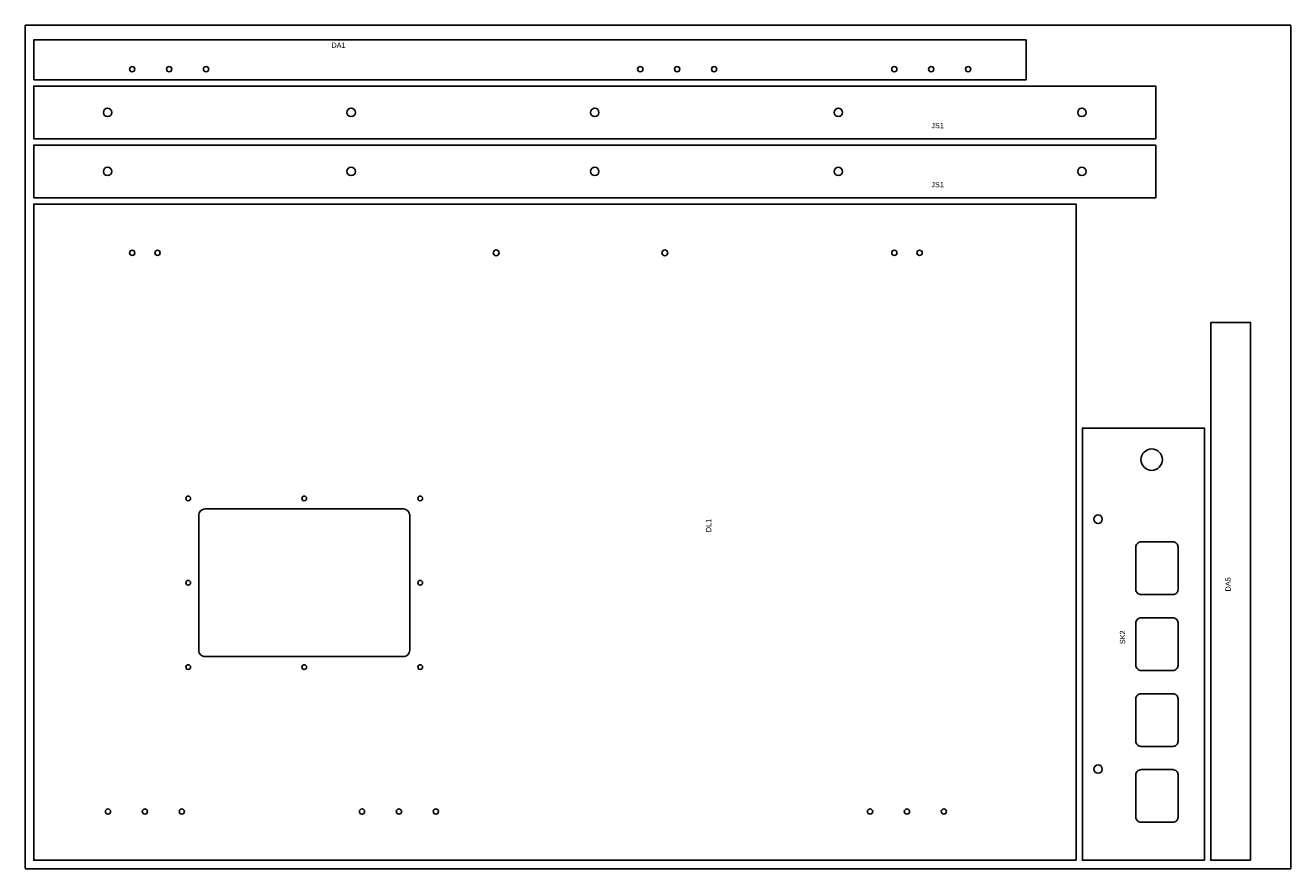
# Model space of a CAD drawing. Header units: millimetres. Extents: x 0 to 1200, y 0 to 800.
import ezdxf

# ---------------------------------------------------------------- set-up
doc = ezdxf.new("R2010")
doc.units = ezdxf.units.MM
doc.linetypes.add('DASHED', pattern=[1.524, 1.27, -0.254])
for name, color, linetype in [('CUT', 7, 'CONTINUOUS'), ('NOTES', 8, 'CONTINUOUS'), ('SHEET', 5, 'DASHED')]:
    doc.layers.add(name, color=color, linetype=linetype)

msp = doc.modelspace()

# ---------------------------------------------------------------- linework, layer by layer
at = {"layer": 'CUT'}
for points in [[(8, 748.4), (949, 748.4), (949, 786.1), (8, 786.1)], [(8, 692.4), (1072, 692.4), (1072, 742.4), (8, 742.4)], [(8, 636.4), (1072, 636.4), (1072, 686.4), (8, 686.4)], [(996.5, 8), (996.5, 630.4), (8, 630.4), (8, 8)], [(1161.9, 8), (1161.9, 518), (1124.2, 518), (1124.2, 8)], [(1118.2, 8), (1118.2, 418), (1002.5, 418), (1002.5, 8)]]:
    msp.add_lwpolyline(points, close=True, dxfattribs=at)
for points in [[(364.5, 207.2), (364.5, 335.2, 0.414214), (358.5, 341.2), (170.5, 341.2, 0.414214), (164.5, 335.2), (164.5, 207.2, 0.414214), (170.5, 201.2), (358.5, 201.2, 0.414214)], [(1093.2, 265), (1093.2, 305, 0.414214), (1088.2, 310), (1058.2, 310, 0.414214), (1053.2, 305), (1053.2, 265, 0.414214), (1058.2, 260), (1088.2, 260, 0.414214)], [(1093.2, 193), (1093.2, 233, 0.414214), (1088.2, 238), (1058.2, 238, 0.414214), (1053.2, 233), (1053.2, 193, 0.414214), (1058.2, 188), (1088.2, 188, 0.414214)], [(1093.2, 121), (1093.2, 161, 0.414214), (1088.2, 166), (1058.2, 166, 0.414214), (1053.2, 161), (1053.2, 121, 0.414214), (1058.2, 116), (1088.2, 116, 0.414214)], [(1093.2, 49), (1093.2, 89, 0.414214), (1088.2, 94), (1058.2, 94, 0.414214), (1053.2, 89), (1053.2, 49, 0.414214), (1058.2, 44), (1088.2, 44, 0.414214)]]:
    msp.add_lwpolyline(points, format="xyb", close=True, dxfattribs=at)
for centre, radius in [((101.4, 758.4), 2.5), ((136.4, 758.4), 2.5), ((171.4, 758.4), 2.5), ((583.2, 758.4), 2.5), ((618.2, 758.4), 2.5), ((653.2, 758.4), 2.5), ((824.1, 758.4), 2.5), ((859.1, 758.4), 2.5), ((894.1, 758.4), 2.5), ((78, 717.4), 4), ((309, 717.4), 4), ((540, 717.4), 4), ((771, 717.4), 4), ((1002, 717.4), 4), ((78, 661.4), 4), ((309, 661.4), 4), ((540, 661.4), 4), ((771, 661.4), 4), ((1002, 661.4), 4), ((101.4, 584.2), 2.5), ((125.4, 584.2), 2.5), ((446.5, 584.2), 2.75), ((606.5, 584.2), 2.75), ((824.1, 584.2), 2.5), ((848.1, 584.2), 2.5), ((1068.2, 388), 10.2), ((154.5, 351.2), 2.25), ((264.5, 351.2), 2.25), ((374.5, 351.2), 2.25), ((1017.3, 331.5), 4), ((154.5, 271.2), 2.25), ((374.5, 271.2), 2.25), ((154.5, 191.2), 2.25), ((264.5, 191.2), 2.25), ((374.5, 191.2), 2.25), ((1017.3, 94.5), 4), ((78.4, 54.2), 2.5), ((113.4, 54.2), 2.5), ((148.4, 54.2), 2.5), ((319.3, 54.2), 2.5), ((354.3, 54.2), 2.5), ((389.3, 54.2), 2.5), ((801.1, 54.2), 2.5), ((836.1, 54.2), 2.5), ((871.1, 54.2), 2.5)]:
    msp.add_circle(centre, radius, dxfattribs=at)
at = {"layer": 'SHEET'}
msp.add_lwpolyline([(0, 0), (1200, 0), (1200, 800), (0, 800)], close=True, dxfattribs=at)

# ---------------------------------------------------------------- texts
at = {"layer": 'NOTES'}
for s, p in [('DA1', (290.3, 778.6)), ('JS1', (859.2, 702.4)), ('JS1', (859.2, 646.4))]:
    msp.add_text(s, height=5, dxfattribs=at).set_placement(p)
for s, p in [('DL1', (650.5, 319.2)), ('DA5', (1143.1, 263)), ('SK2', (1043, 213))]:
    msp.add_text(s, height=5, rotation=90, dxfattribs=at).set_placement(p)

doc.saveas('drawing.dxf')
